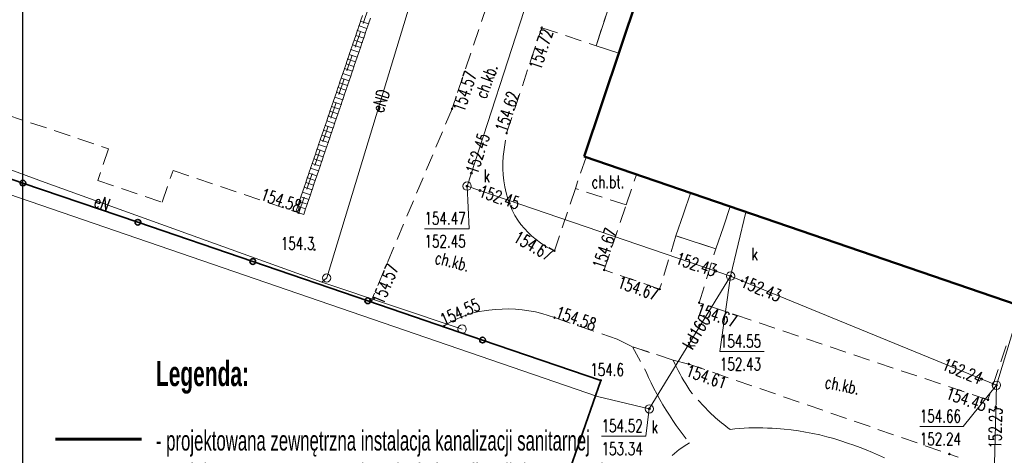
# Model space of a CAD drawing. Header units: metres. Extents: x 7454870 to 7460959, y 5886692 to 5887063.
# Tile 7 of 55: x 7457801 to 7457860, y 5886865 to 5886891. Entities that reach past the tile are written whole.
import ezdxf
from ezdxf.enums import TextEntityAlignment as Align

# ---------------------------------------------------------------- set-up
doc = ezdxf.new("R2010")
doc.units = ezdxf.units.M
doc.header["$MEASUREMENT"] = 0
for name, pattern in [('1_OTKC', [1.5, 1, -0.5]), ('1_OTSP', [1.5, 1, -0.5]), ('2_EGBS', [0]), ('2_EGBSG', [0]), ('2_EGBT', [0]), ('2_EGBU_A', [0]), ('3_SUEP_A', [0]), ('3_SUKD', [0]), ('3_SUKP', [0])]:
    doc.linetypes.add(name, pattern=pattern)
doc.layers.get('0').update_dxf_attribs({"color": 210, "linetype": 'CONTINUOUS', "lineweight": 100})
for name, color, linetype in [('- kanalizacja sanitarna', 11, 'CONTINUOUS'), ('^ ramka cienka', 1, 'CONTINUOUS'), ('^ ramka opisy', 15, 'CONTINUOUS')]:
    doc.layers.add(name, color=color, linetype=linetype)
for name, color, linetype, lineweight in [('EGBB_L_0', 7, '2_EGBU_A', 50), ('EGBE_L_0', 7, '2_EGBT', 18), ('EGBE_L_3', 7, '2_EGBS', 18), ('OTK_E_T_1', 7, 'CONTINUOUS', 0), ('OTK_L_2', 7, '1_OTKC', 18), ('OTO_L_0', 7, 'CONTINUOUS', 35), ('OTR_T_0', 7, 'CONTINUOUS', 18), ('OTR_T_1', 7, 'CONTINUOUS', 18), ('OTS_L_1', 7, '1_OTSP', 18), ('SUE_T_3', 7, 'CONTINUOUS', 18), ('SUEP_E_T_0', 1, 'CONTINUOUS', 0), ('SUEP_L_0', 1, '3_SUEP_A', 18), ('SUKP_E_T_0', 36, 'CONTINUOUS', 0), ('SUKP_L_0', 36, '3_SUKP', 18), ('SUKR_T_0', 36, 'CONTINUOUS', 18), ('SUP_E_T_1', 7, 'CONTINUOUS', 0), ('SUP_T_4', 7, 'CONTINUOUS', 18)]:
    doc.layers.add(name, color=color, linetype=linetype, lineweight=lineweight)
doc.layers.add('SUK_L_2', color=7, linetype='CONTINUOUS', lineweight=18, true_color=0x803300)
doc.styles.get("Standard").update_dxf_attribs({"font": 'Simplex.SHX', "width": 0.75})
doc.styles.add('styl tekstu_1-500', font='arial.ttf', dxfattribs={"width": 0.8, "height": 100})

# ---------------------------------------------------------------- blocks, each defined once
blk = doc.blocks.new('2_OTRN')
at = {"color": 0, "linetype": 'Continuous'}
blk.add_circle((0, 0), 0.045, dxfattribs=at)
blk = doc.blocks.new('2_OTRS')
at = {"color": 0, "linetype": 'Continuous'}
blk.add_circle((0, 0), 0.045, dxfattribs=at)
blk = doc.blocks.new('4_SUPP')
at = {"color": 0, "linetype": 'Continuous'}
blk.add_circle((0, 0), 0.25, dxfattribs=at)
blk = doc.blocks.new('4_SUPS')
at = {"color": 0, "linetype": 'Continuous'}
blk.add_circle((0, 0), 0.0625, dxfattribs=at)
blk = doc.blocks.new('4_SUPW')
at = {"color": 0, "linetype": 'Continuous'}
blk.add_circle((0, 0), 0.25, dxfattribs=at)

msp = doc.modelspace()

# ---------------------------------------------------------------- linework, layer by layer
at = {"layer": '- kanalizacja sanitarna', "lineweight": 60}
msp.add_line((7457808.158, 5886866.331), (7457803.01, 5886866.331), dxfattribs=at)
at = {"layer": '^ ramka cienka', "color": 215}
msp.add_line((7457801.034, 5886789.339), (7457801.034, 5886931.339), dxfattribs=at)
at = {"layer": 'EGBB_L_0', "linetype": '2_EGBU_A'}
for p, q in [((7457843.43, 5886909.12), (7457834.73, 5886883.28)), ((7457834.73, 5886883.28), (7457866.45, 5886872.43))]:
    msp.add_line(p, q, dxfattribs=at)
at = {"layer": 'EGBE_L_0', "linetype": '2_EGBT'}
for p, q in [((7457836.17, 5886892.14), (7457835.45, 5886889.94)), ((7457836.817, 5886889.48), (7457837.556, 5886891.673)), ((7457835.45, 5886889.94), (7457836.817, 5886889.48))]:
    msp.add_line(p, q, dxfattribs=at)
at = {"layer": 'EGBE_L_3', "linetype": '2_EGBS'}
for p, q in [((7457841.126, 5886881.092), (7457840.703, 5886879.855)), ((7457843.505, 5886880.279), (7457841.126, 5886881.092)), ((7457843.093, 5886879.075), (7457843.505, 5886880.279)), ((7457842.64, 5886877.75), (7457843.093, 5886879.075)), ((7457840.25, 5886878.53), (7457842.64, 5886877.75))]:
    msp.add_line(p, q, dxfattribs=at)
at = {"layer": 'EGBE_L_3', "linetype": '2_EGBSG'}
msp.add_line((7457840.703, 5886879.855), (7457840.25, 5886878.53), dxfattribs=at)
at = {"layer": 'OTK_L_2', "linetype": '1_OTKC'}
for p, q in [((7457832.73, 5886903.71), (7457826.81, 5886886.15)), ((7457835.45, 5886889.94), (7457836.17, 5886892.14)), ((7457830.08, 5886884.69), (7457832.19, 5886891.02)), ((7457832.19, 5886891.02), (7457835.45, 5886889.94)), ((7457826.81, 5886886.15), (7457821.937, 5886874.563)), ((7457829.87, 5886883.28), (7457830.08, 5886884.69)), ((7457829.853, 5886882.915), (7457829.87, 5886883.28)), ((7457834.849, 5886883.239), (7457834.21, 5886881.37)), ((7457837.874, 5886882.205), (7457834.849, 5886883.239)), ((7457829.856, 5886882.549), (7457829.853, 5886882.915)), ((7457829.879, 5886882.185), (7457829.856, 5886882.549)), ((7457829.921, 5886881.822), (7457829.879, 5886882.185)), ((7457837.25, 5886880.38), (7457837.874, 5886882.205)), ((7457829.983, 5886881.461), (7457829.921, 5886881.822)), ((7457830.065, 5886881.105), (7457829.983, 5886881.461)), ((7457830.166, 5886880.754), (7457830.065, 5886881.105)), ((7457834.21, 5886881.37), (7457832.95, 5886877.63)), ((7457837.25, 5886880.38), (7457834.21, 5886881.37)), ((7457830.285, 5886880.409), (7457830.166, 5886880.754)), ((7457830.424, 5886880.07), (7457830.285, 5886880.409)), ((7457835.94, 5886876.48), (7457837.25, 5886880.38)), ((7457830.58, 5886879.74), (7457830.424, 5886880.07)), ((7457830.754, 5886879.469), (7457830.58, 5886879.74)), ((7457830.945, 5886879.209), (7457830.754, 5886879.469)), ((7457831.15, 5886878.961), (7457830.945, 5886879.209)), ((7457831.37, 5886878.726), (7457831.15, 5886878.961)), ((7457831.604, 5886878.505), (7457831.37, 5886878.726)), ((7457831.851, 5886878.298), (7457831.604, 5886878.505)), ((7457840.25, 5886878.53), (7457839.27, 5886875.33)), ((7457842.64, 5886877.75), (7457840.25, 5886878.53)), ((7457832.11, 5886878.106), (7457831.851, 5886878.298)), ((7457832.38, 5886877.931), (7457832.11, 5886878.106)), ((7457832.661, 5886877.772), (7457832.38, 5886877.931)), ((7457832.95, 5886877.63), (7457832.661, 5886877.772)), ((7457841.64, 5886874.51), (7457842.64, 5886877.75)), ((7457839.27, 5886875.33), (7457835.94, 5886876.48)), ((7457821.937, 5886874.563), (7457826.279, 5886873.08)), ((7457858.98, 5886868.68), (7457841.64, 5886874.51)), ((7457827.334, 5886873.646), (7457827.605, 5886873.75)), ((7457827.605, 5886873.75), (7457827.881, 5886873.84)), ((7457827.881, 5886873.84), (7457828.161, 5886873.916)), ((7457828.161, 5886873.916), (7457828.445, 5886873.978)), ((7457828.445, 5886873.978), (7457828.731, 5886874.026)), ((7457828.731, 5886874.026), (7457829.02, 5886874.06)), ((7457829.02, 5886874.06), (7457829.418, 5886874.106)), ((7457829.418, 5886874.106), (7457829.818, 5886874.131)), ((7457829.818, 5886874.131), (7457830.218, 5886874.137)), ((7457830.218, 5886874.137), (7457830.619, 5886874.122)), ((7457830.619, 5886874.122), (7457831.018, 5886874.088)), ((7457831.018, 5886874.088), (7457831.415, 5886874.033)), ((7457831.415, 5886874.033), (7457831.808, 5886873.959)), ((7457831.808, 5886873.959), (7457832.198, 5886873.865)), ((7457832.198, 5886873.865), (7457832.582, 5886873.752)), ((7457832.582, 5886873.752), (7457832.96, 5886873.62)), ((7457826.279, 5886873.08), (7457826.555, 5886873.255)), ((7457826.555, 5886873.255), (7457826.808, 5886873.398)), ((7457826.808, 5886873.398), (7457827.068, 5886873.529)), ((7457827.068, 5886873.529), (7457827.334, 5886873.646)), ((7457832.96, 5886873.62), (7457836.71, 5886872.33)), ((7457836.71, 5886872.33), (7457837.65, 5886871.87)), ((7457837.65, 5886871.87), (7457840.09, 5886871.06)), ((7457860.08, 5886871.92), (7457858.98, 5886868.68)), ((7457840.09, 5886871.06), (7457841.03, 5886870.83)), ((7457841.03, 5886870.83), (7457856.66, 5886865.43)), ((7457856.66, 5886865.43), (7457857.183, 5886865.247))]:
    msp.add_line(p, q, dxfattribs=at)
at = {"layer": 'OTO_L_0'}
for p, q in [((7457801.048, 5886881.695), (7457794.15, 5886884.05)), ((7457807.947, 5886879.339), (7457801.048, 5886881.695)), ((7457814.845, 5886876.984), (7457807.947, 5886879.339)), ((7457821.744, 5886874.629), (7457814.845, 5886876.984)), ((7457828.642, 5886872.273), (7457821.744, 5886874.629)), ((7457835.74, 5886869.85), (7457828.642, 5886872.273)), ((7457833.89, 5886864.569), (7457835.74, 5886869.85))]:
    msp.add_line(p, q, dxfattribs=at)
for centre in [(7457801.048, 5886881.695), (7457807.947, 5886879.339), (7457814.845, 5886876.984), (7457821.744, 5886874.629), (7457828.642, 5886872.273)]:
    msp.add_circle(centre, 0.17, dxfattribs=at)
at = {"layer": 'OTS_L_1', "linetype": '1_OTSP'}
for p, q in [((7457817.6, 5886879.91), (7457830.52, 5886917.89)), ((7457798.66, 5886886.27), (7457806.18, 5886883.75)), ((7457835.74, 5886869.85), (7457794.15, 5886884.05)), ((7457806.18, 5886883.75), (7457805.54, 5886881.84)), ((7457809.41, 5886880.54), (7457810.06, 5886882.44)), ((7457810.06, 5886882.44), (7457817.6, 5886879.91)), ((7457805.54, 5886881.84), (7457809.41, 5886880.54)), ((7457840.09, 5886871.06), (7457837.65, 5886871.87)), ((7457837.65, 5886871.87), (7457838.46, 5886870.37)), ((7457840.185, 5886870.85), (7457840.09, 5886871.06)), ((7457840.284, 5886870.643), (7457840.185, 5886870.85)), ((7457838.46, 5886870.37), (7457838.609, 5886870.031)), ((7457840.387, 5886870.437), (7457840.284, 5886870.643)), ((7457840.494, 5886870.233), (7457840.387, 5886870.437)), ((7457840.605, 5886870.032), (7457840.494, 5886870.233)), ((7457827.71, 5886846.93), (7457835.74, 5886869.85)), ((7457838.609, 5886870.031), (7457838.765, 5886869.696)), ((7457838.765, 5886869.696), (7457838.929, 5886869.364)), ((7457840.72, 5886869.833), (7457840.605, 5886870.032)), ((7457840.84, 5886869.636), (7457840.72, 5886869.833)), ((7457840.963, 5886869.441), (7457840.84, 5886869.636)), ((7457838.929, 5886869.364), (7457839.099, 5886869.035)), ((7457839.099, 5886869.035), (7457839.277, 5886868.711)), ((7457841.089, 5886869.249), (7457840.963, 5886869.441)), ((7457841.22, 5886869.06), (7457841.089, 5886869.249)), ((7457842.27, 5886867.94), (7457841.22, 5886869.06)), ((7457839.277, 5886868.711), (7457839.462, 5886868.39)), ((7457839.462, 5886868.39), (7457839.654, 5886868.073)), ((7457839.654, 5886868.073), (7457839.853, 5886867.761)), ((7457842.385, 5886867.828), (7457842.27, 5886867.94)), ((7457842.502, 5886867.718), (7457842.385, 5886867.828)), ((7457839.853, 5886867.761), (7457840.058, 5886867.453)), ((7457840.058, 5886867.453), (7457840.27, 5886867.15)), ((7457842.621, 5886867.61), (7457842.502, 5886867.718)), ((7457842.742, 5886867.504), (7457842.621, 5886867.61)), ((7457842.864, 5886867.4), (7457842.742, 5886867.504)), ((7457842.988, 5886867.298), (7457842.864, 5886867.4)), ((7457843.114, 5886867.198), (7457842.988, 5886867.298)), ((7457840.27, 5886867.15), (7457841.06, 5886866.1)), ((7457843.241, 5886867.1), (7457843.114, 5886867.198)), ((7457843.37, 5886867.004), (7457843.241, 5886867.1)), ((7457843.5, 5886866.91), (7457843.37, 5886867.004)), ((7457843.78, 5886866.939), (7457843.5, 5886866.91)), ((7457844.06, 5886866.962), (7457843.78, 5886866.939)), ((7457844.341, 5886866.981), (7457844.06, 5886866.962)), ((7457844.622, 5886866.994), (7457844.341, 5886866.981)), ((7457844.904, 5886867.001), (7457844.622, 5886866.994)), ((7457845.185, 5886867.004), (7457844.904, 5886867.001)), ((7457845.467, 5886867.001), (7457845.185, 5886867.004)), ((7457845.748, 5886866.992), (7457845.467, 5886867.001)), ((7457846.029, 5886866.979), (7457845.748, 5886866.992)), ((7457846.31, 5886866.96), (7457846.029, 5886866.979)), ((7457846.743, 5886866.925), (7457846.31, 5886866.96)), ((7457847.174, 5886866.879), (7457846.743, 5886866.925)), ((7457847.605, 5886866.82), (7457847.174, 5886866.879)), ((7457848.033, 5886866.75), (7457847.605, 5886866.82)), ((7457848.46, 5886866.669), (7457848.033, 5886866.75)), ((7457848.884, 5886866.576), (7457848.46, 5886866.669)), ((7457841.06, 5886866.1), (7457840.902, 5886866.005)), ((7457849.305, 5886866.471), (7457848.884, 5886866.576)), ((7457849.723, 5886866.355), (7457849.305, 5886866.471)), ((7457850.138, 5886866.228), (7457849.723, 5886866.355)), ((7457850.55, 5886866.09), (7457850.138, 5886866.228)), ((7457850.928, 5886865.96), (7457850.55, 5886866.09)), ((7457840.153, 5886865.469), (7457840.012, 5886865.35)), ((7457840.297, 5886865.584), (7457840.153, 5886865.469)), ((7457840.444, 5886865.696), (7457840.297, 5886865.584)), ((7457840.594, 5886865.803), (7457840.444, 5886865.696)), ((7457840.746, 5886865.906), (7457840.594, 5886865.803)), ((7457840.902, 5886866.005), (7457840.746, 5886865.906)), ((7457851.304, 5886865.823), (7457850.928, 5886865.96)), ((7457851.677, 5886865.678), (7457851.304, 5886865.823)), ((7457852.046, 5886865.525), (7457851.677, 5886865.678)), ((7457852.413, 5886865.364), (7457852.046, 5886865.525)), ((7457852.775, 5886865.196), (7457852.413, 5886865.364))]:
    msp.add_line(p, q, dxfattribs=at)
at = {"layer": 'SUEP_L_0', "linetype": '3_SUEP_A'}
for p, q in [((7457825.82, 5886897.5), (7457819.283, 5886875.997)), ((7457793.26, 5886885.09), (7457802.384, 5886881.73)), ((7457802.384, 5886881.73), (7457818.99, 5886875.75)), ((7457818.99, 5886875.75), (7457819.283, 5886875.997)), ((7457818.99, 5886875.75), (7457827.41, 5886872.93))]:
    msp.add_line(p, q, dxfattribs=at)
at = {"layer": 'SUK_L_2', "linetype": '3_SUKD'}
for p, q in [((7457821.222, 5886891.128), (7457821.335, 5886891.461)), ((7457821.319, 5886891.413), (7457821.432, 5886891.745)), ((7457821.905, 5886891.584), (7457821.792, 5886891.252)), ((7457821.028, 5886890.558), (7457821.141, 5886890.891)), ((7457821.125, 5886890.843), (7457821.238, 5886891.176)), ((7457821.695, 5886890.967), (7457821.222, 5886891.128)), ((7457821.792, 5886891.252), (7457821.319, 5886891.413)), ((7457821.711, 5886891.015), (7457821.598, 5886890.682)), ((7457821.808, 5886891.3), (7457821.695, 5886890.967)), ((7457820.834, 5886889.989), (7457820.947, 5886890.321)), ((7457820.931, 5886890.273), (7457821.044, 5886890.606)), ((7457821.405, 5886890.112), (7457820.931, 5886890.273)), ((7457821.502, 5886890.397), (7457821.028, 5886890.558)), ((7457821.598, 5886890.682), (7457821.125, 5886890.843)), ((7457821.518, 5886890.445), (7457821.405, 5886890.112)), ((7457821.615, 5886890.73), (7457821.502, 5886890.397)), ((7457820.641, 5886889.419), (7457820.754, 5886889.751)), ((7457820.738, 5886889.704), (7457820.851, 5886890.036)), ((7457821.211, 5886889.543), (7457820.738, 5886889.704)), ((7457821.308, 5886889.828), (7457820.834, 5886889.989)), ((7457821.324, 5886889.875), (7457821.211, 5886889.543)), ((7457821.421, 5886890.16), (7457821.308, 5886889.828)), ((7457820.447, 5886888.849), (7457820.56, 5886889.181)), ((7457820.544, 5886889.134), (7457820.657, 5886889.466)), ((7457821.017, 5886888.973), (7457820.544, 5886889.134)), ((7457821.114, 5886889.258), (7457820.641, 5886889.419)), ((7457821.13, 5886889.305), (7457821.017, 5886888.973)), ((7457821.227, 5886889.59), (7457821.114, 5886889.258)), ((7457820.253, 5886888.279), (7457820.366, 5886888.612)), ((7457820.35, 5886888.564), (7457820.463, 5886888.896)), ((7457820.824, 5886888.403), (7457820.35, 5886888.564)), ((7457820.92, 5886888.688), (7457820.447, 5886888.849)), ((7457820.937, 5886888.735), (7457820.824, 5886888.403)), ((7457821.033, 5886889.02), (7457820.92, 5886888.688)), ((7457820.06, 5886887.709), (7457820.173, 5886888.042)), ((7457820.156, 5886887.994), (7457820.269, 5886888.327)), ((7457820.63, 5886887.833), (7457820.156, 5886887.994)), ((7457820.727, 5886888.118), (7457820.253, 5886888.279)), ((7457820.743, 5886888.166), (7457820.63, 5886887.833)), ((7457820.84, 5886888.451), (7457820.727, 5886888.118)), ((7457819.866, 5886887.14), (7457819.979, 5886887.472)), ((7457819.963, 5886887.424), (7457820.076, 5886887.757)), ((7457820.436, 5886887.263), (7457819.963, 5886887.424)), ((7457820.533, 5886887.548), (7457820.06, 5886887.709)), ((7457820.452, 5886887.311), (7457820.339, 5886886.979)), ((7457820.549, 5886887.596), (7457820.436, 5886887.263)), ((7457820.646, 5886887.881), (7457820.533, 5886887.548)), ((7457819.672, 5886886.57), (7457819.785, 5886886.902)), ((7457819.769, 5886886.855), (7457819.882, 5886887.187)), ((7457820.242, 5886886.694), (7457819.769, 5886886.855)), ((7457820.339, 5886886.979), (7457819.866, 5886887.14)), ((7457820.258, 5886886.741), (7457820.145, 5886886.409)), ((7457820.355, 5886887.026), (7457820.242, 5886886.694)), ((7457819.478, 5886886), (7457819.591, 5886886.332)), ((7457819.575, 5886886.285), (7457819.688, 5886886.617)), ((7457820.049, 5886886.124), (7457819.575, 5886886.285)), ((7457820.145, 5886886.409), (7457819.672, 5886886.57)), ((7457820.065, 5886886.171), (7457819.952, 5886885.839)), ((7457820.162, 5886886.456), (7457820.049, 5886886.124)), ((7457819.285, 5886885.43), (7457819.398, 5886885.762)), ((7457819.381, 5886885.715), (7457819.494, 5886886.047)), ((7457819.855, 5886885.554), (7457819.381, 5886885.715)), ((7457819.952, 5886885.839), (7457819.478, 5886886)), ((7457819.871, 5886885.602), (7457819.758, 5886885.269)), ((7457819.968, 5886885.886), (7457819.855, 5886885.554)), ((7457819.091, 5886884.86), (7457819.204, 5886885.193)), ((7457819.188, 5886885.145), (7457819.301, 5886885.478)), ((7457819.661, 5886884.984), (7457819.188, 5886885.145)), ((7457819.758, 5886885.269), (7457819.285, 5886885.43)), ((7457819.677, 5886885.032), (7457819.564, 5886884.699)), ((7457819.774, 5886885.317), (7457819.661, 5886884.984)), ((7457818.897, 5886884.29), (7457819.01, 5886884.623)), ((7457818.994, 5886884.575), (7457819.107, 5886884.908)), ((7457819.467, 5886884.414), (7457818.994, 5886884.575)), ((7457819.564, 5886884.699), (7457819.091, 5886884.86)), ((7457819.484, 5886884.462), (7457819.371, 5886884.13)), ((7457819.58, 5886884.747), (7457819.467, 5886884.414)), ((7457818.607, 5886883.436), (7457818.72, 5886883.768)), ((7457818.703, 5886883.721), (7457818.816, 5886884.053)), ((7457818.8, 5886884.006), (7457818.913, 5886884.338)), ((7457819.274, 5886883.845), (7457818.8, 5886884.006)), ((7457819.371, 5886884.13), (7457818.897, 5886884.29)), ((7457819.29, 5886883.892), (7457819.177, 5886883.56)), ((7457819.387, 5886884.177), (7457819.274, 5886883.845)), ((7457818.413, 5886882.866), (7457818.526, 5886883.198)), ((7457818.51, 5886883.151), (7457818.623, 5886883.483)), ((7457819.08, 5886883.275), (7457818.607, 5886883.436)), ((7457819.177, 5886883.56), (7457818.703, 5886883.721)), ((7457819.096, 5886883.322), (7457818.983, 5886882.99)), ((7457819.193, 5886883.607), (7457819.08, 5886883.275)), ((7457818.219, 5886882.296), (7457818.332, 5886882.629)), ((7457818.316, 5886882.581), (7457818.429, 5886882.913)), ((7457818.789, 5886882.42), (7457818.316, 5886882.581)), ((7457818.886, 5886882.705), (7457818.413, 5886882.866)), ((7457818.983, 5886882.99), (7457818.51, 5886883.151)), ((7457818.902, 5886882.753), (7457818.789, 5886882.42)), ((7457818.999, 5886883.037), (7457818.886, 5886882.705)), ((7457818.025, 5886881.726), (7457818.138, 5886882.059)), ((7457818.122, 5886882.011), (7457818.235, 5886882.344)), ((7457818.596, 5886881.85), (7457818.122, 5886882.011)), ((7457818.692, 5886882.135), (7457818.219, 5886882.296)), ((7457818.709, 5886882.183), (7457818.596, 5886881.85)), ((7457818.805, 5886882.468), (7457818.692, 5886882.135)), ((7457817.832, 5886881.157), (7457817.945, 5886881.489)), ((7457817.928, 5886881.441), (7457818.041, 5886881.774)), ((7457818.402, 5886881.281), (7457817.928, 5886881.441)), ((7457818.499, 5886881.565), (7457818.025, 5886881.726)), ((7457818.515, 5886881.613), (7457818.402, 5886881.281)), ((7457818.612, 5886881.898), (7457818.499, 5886881.565)), ((7457817.638, 5886880.587), (7457817.751, 5886880.919)), ((7457817.735, 5886880.872), (7457817.848, 5886881.204)), ((7457818.208, 5886880.711), (7457817.735, 5886880.872)), ((7457818.305, 5886880.996), (7457817.832, 5886881.157)), ((7457818.321, 5886881.043), (7457818.208, 5886880.711)), ((7457818.418, 5886881.328), (7457818.305, 5886880.996)), ((7457817.428, 5886879.97), (7457817.541, 5886880.302)), ((7457817.541, 5886880.302), (7457817.654, 5886880.634)), ((7457818.014, 5886880.141), (7457817.541, 5886880.302)), ((7457818.111, 5886880.426), (7457817.638, 5886880.587)), ((7457818.127, 5886880.473), (7457818.014, 5886880.141)), ((7457818.224, 5886880.758), (7457818.111, 5886880.426)), ((7457817.902, 5886879.81), (7457817.428, 5886879.97)), ((7457818.014, 5886880.141), (7457817.902, 5886879.81))]:
    msp.add_line(p, q, dxfattribs=at)
at = {"layer": 'SUKP_L_0', "linetype": '3_SUKP'}
for p, q in [((7457827.709, 5886881.51), (7457832.184, 5886895.253)), ((7457835.54, 5886868.88), (7457793.87, 5886883.19)), ((7457843.529, 5886876.11), (7457827.709, 5886881.51)), ((7457843.529, 5886876.11), (7457844.452, 5886879.955)), ((7457843.529, 5886876.11), (7457838.65, 5886868.14)), ((7457859.487, 5886869.561), (7457843.529, 5886876.11)), ((7457859.487, 5886869.561), (7457860.941, 5886874.314)), ((7457858.594, 5886832.88), (7457859.487, 5886869.561)), ((7457838.65, 5886868.14), (7457835.54, 5886868.88))]:
    msp.add_line(p, q, dxfattribs=at)
at = {"layer": 'SUKR_T_0', "linetype": 'Continuous', "lineweight": 0}
for p, q in [((7457827.709, 5886881.51), (7457827.836, 5886878.95)), ((7457825.149, 5886878.95), (7457827.836, 5886878.95)), ((7457843.529, 5886876.11), (7457842.885, 5886871.575)), ((7457842.885, 5886871.575), (7457845.545, 5886871.575)), ((7457859.487, 5886869.561), (7457857.49, 5886867.081)), ((7457838.65, 5886868.14), (7457838.442, 5886866.496)), ((7457854.885, 5886867.081), (7457857.49, 5886867.081)), ((7457835.782, 5886866.496), (7457838.442, 5886866.496))]:
    msp.add_line(p, q, dxfattribs=at)

# ---------------------------------------------------------------- block references
at = {"layer": 'OTR_T_0'}
for p in [(7457832.19, 5886891.02), (7457826.81, 5886886.15), (7457830.08, 5886884.69), (7457817.6, 5886879.91), (7457832.95, 5886877.63), (7457835.94, 5886876.48), (7457839.27, 5886875.33), (7457821.97, 5886874.64), (7457841.64, 5886874.51), (7457826.31, 5886873.1), (7457832.96, 5886873.62), (7457841.03, 5886870.83), (7457858.98, 5886868.68), (7457856.66, 5886865.43)]:
    msp.add_blockref('2_OTRS', p, dxfattribs=at)
at = {"layer": 'OTR_T_1'}
for p in [(7457818.55, 5886877.69), (7457835.74, 5886869.85)]:
    msp.add_blockref('2_OTRN', p, dxfattribs=at)
at = {"layer": 'SUE_T_3'}
for p in [(7457819.283, 5886875.997), (7457827.41, 5886872.93)]:
    msp.add_blockref('4_SUPP', p, dxfattribs=at)
at = {"layer": 'SUKR_T_0'}
for p in [(7457827.964, 5886882.292), (7457827.709, 5886881.51), (7457828.482, 5886881.246), (7457842.637, 5886876.414), (7457843.529, 5886876.11), (7457844.222, 5886875.826), (7457858.587, 5886869.93), (7457859.487, 5886869.561), (7457838.65, 5886868.14), (7457859.455, 5886868.231)]:
    msp.add_blockref('4_SUPS', p, dxfattribs=at)
at = {"layer": 'SUP_T_4'}
for p in [(7457827.709, 5886881.51), (7457843.529, 5886876.11), (7457859.487, 5886869.561)]:
    msp.add_blockref('4_SUPW', p, dxfattribs=at)
at = {"layer": 'SUP_T_4', "rotation": 269.9999974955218}
msp.add_blockref('4_SUPW', (7457838.65, 5886868.14), dxfattribs=at)

# ---------------------------------------------------------------- texts
at = {"layer": '^ ramka opisy', "insert": (7457809.03, 5886871.007), "char_height": 1, "width": 33.42707, "attachment_point": 1, "style": 'styl tekstu_1-500'}
msp.add_mtext('\\fArial|b1|i0|c238|p34;\\H1.5x;\\W0.6;Legenda:\\P\\H0.666667x;\\P\\fArial|b0|i0|c0|p34;\\H1.199999x;- projektowana zewnętrzna instalacja kanalizacji sanitarnej \\P- projektowana zewnętrzna instalacja kanalizacji deszczowej\\P- rura osłonowa ', dxfattribs=at)
at = {"layer": 'OTK_E_T_1', "lineweight": 9, "width": 0.7}
for rotation, p in [(70.20111, (7457828.857, 5886887.82)), (346.21841, (7457826.826, 5886876.991)), (348.36637, (7457850.234, 5886869.566))]:
    msp.add_text('ch.kb.', height=0.75, rotation=rotation, dxfattribs=at).set_placement(p, align=Align.MIDDLE)
msp.add_text('ch.bt.', height=0.75, dxfattribs=at).set_placement((7457836.169, 5886881.767), align=Align.MIDDLE)
at = {"layer": 'OTR_T_0', "lineweight": 9, "width": 0.7}
for s, rotation, p in [('154.72', 71.56505, (7457832.19, 5886891.02)), ('154.67', 330.10239, (7457832.95, 5886877.63)), ('154.67', 340.94788, (7457839.27, 5886875.33)), ('154.45', 341.41649, (7457858.98, 5886868.68))]:
    msp.add_text(s, height=0.75, rotation=rotation, dxfattribs=at).set_placement(p, align=Align.TOP_RIGHT)
for s, rotation, p in [('154.57', 71.30299, (7457826.81, 5886886.15)), ('154.57', 67.19307, (7457821.97, 5886874.64)), ('154.67', 341.41649, (7457841.64, 5886874.51)), ('154.61', 340.9405, (7457841.03, 5886870.83))]:
    msp.add_text(s, height=0.75, rotation=rotation, dxfattribs=at).set_placement(p, align=Align.TOP_LEFT)
for s, rotation, p in [('154.62', 71.56499, (7457830.08, 5886884.69)), ('154.67', 71.43293, (7457835.94, 5886876.48)), ('154.55', 24.16708, (7457826.31, 5886873.1)), ('154.58', 341.01678, (7457832.96, 5886873.62))]:
    msp.add_text(s, height=0.75, rotation=rotation, dxfattribs=at).set_placement(p)
msp.add_text('154.58', height=0.75, rotation=341.45116, dxfattribs=at).set_placement((7457817.6, 5886879.91), align=Align.RIGHT)
at = {"layer": 'OTR_T_1', "lineweight": 9, "width": 0.7}
msp.add_text('154.3', height=0.75, dxfattribs=at).set_placement((7457818.55, 5886877.69), align=Align.RIGHT)
msp.add_text('154.6', height=0.75, dxfattribs=at).set_placement((7457835.104, 5886870.118))
at = {"layer": 'SUEP_E_T_0', "lineweight": 9, "width": 0.7}
msp.add_text('eND', height=0.75, rotation=73.09048, dxfattribs=at).set_placement((7457822.516, 5886886.631), align=Align.MIDDLE)
msp.add_text('eN', height=0.75, rotation=340.19547, dxfattribs=at).set_placement((7457805.366, 5886880.656), align=Align.MIDDLE_LEFT)
at = {"layer": 'SUKP_E_T_0', "lineweight": 9, "width": 0.7}
msp.add_text('kd160', height=0.75, rotation=58.52529, dxfattribs=at).set_placement((7457841.478, 5886872.76), align=Align.MIDDLE)
at = {"layer": 'SUKR_T_0', "lineweight": 9, "width": 0.7}
for s, rotation, p in [('152.45', 71.95147, (7457827.964, 5886882.292)), ('152.45', 341.15169, (7457828.482, 5886881.246)), ('152.43', 337.69168, (7457844.222, 5886875.826))]:
    msp.add_text(s, height=0.75, rotation=rotation, dxfattribs=at).set_placement(p, align=Align.MIDDLE_LEFT)
for s, p in [('154.47', (7457825.149, 5886879.95)), ('152.45', (7457825.149, 5886878.575)), ('154.55', (7457842.885, 5886872.575)), ('152.43', (7457842.885, 5886871.2)), ('154.66', (7457854.885, 5886868.081)), ('154.52', (7457835.782, 5886867.496)), ('152.24', (7457854.885, 5886866.706)), ('153.34', (7457835.782, 5886866.121))]:
    msp.add_text(s, height=0.75, dxfattribs=at).set_placement(p, align=Align.TOP_LEFT)
for s, rotation, p in [('152.43', 341.15169, (7457842.637, 5886876.414)), ('152.24', 337.69168, (7457858.587, 5886869.93)), ('152.23', 88.60145, (7457859.455, 5886868.231))]:
    msp.add_text(s, height=0.75, rotation=rotation, dxfattribs=at).set_placement(p, align=Align.MIDDLE_RIGHT)
at = {"layer": 'SUP_E_T_1', "lineweight": 9, "width": 0.7}
for p in [(7457828.698, 5886881.757), (7457844.783, 5886877.059), (7457838.786, 5886866.69)]:
    msp.add_text('k', height=0.75, dxfattribs=at).set_placement(p)

doc.saveas('drawing.dxf')
